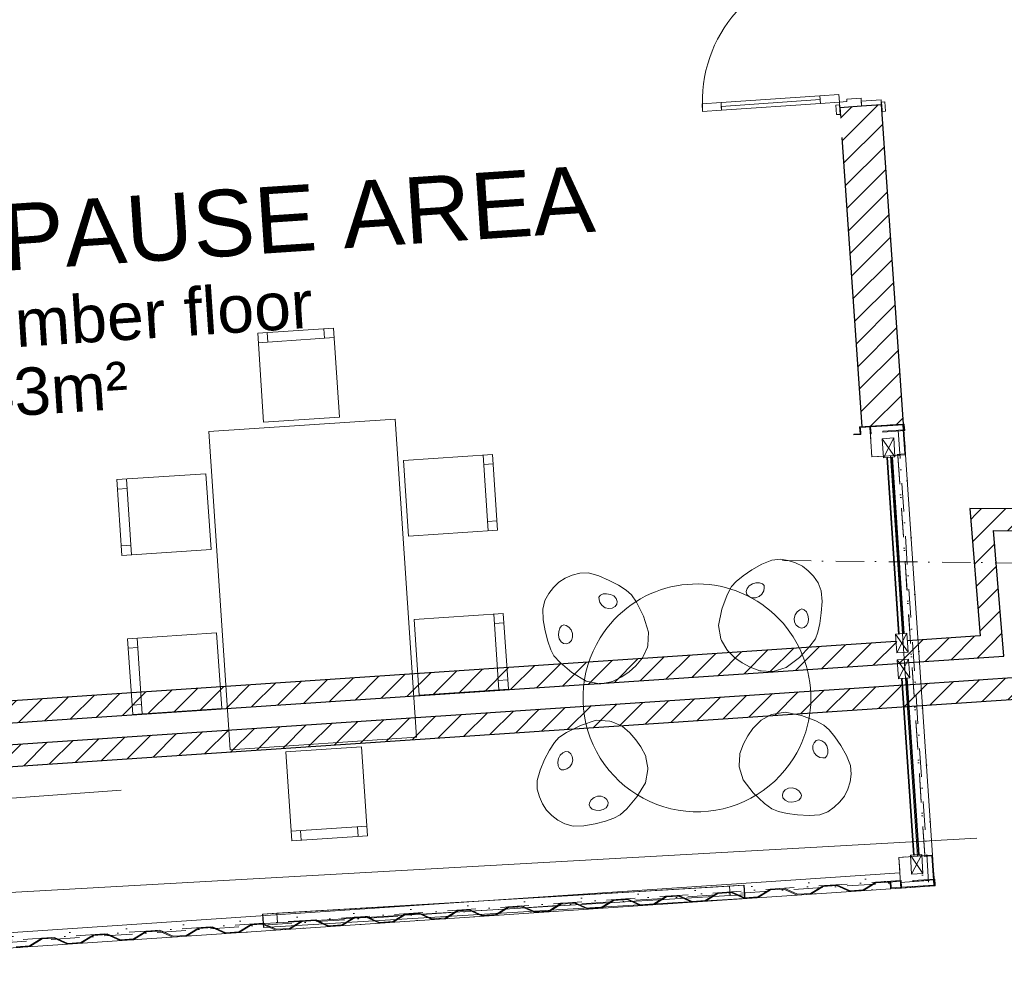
# Model space of a CAD drawing. Header units: millimetres. Extents: x -115474967 to 444143, y -74377 to 241828222.
# Tile 116 of 256: x -52478 to -47292, y 105246 to 110206. Entities that reach past the tile are written whole.
import ezdxf

# ---------------------------------------------------------------- set-up
doc = ezdxf.new("R2010")
doc.units = ezdxf.units.MM
doc.header["$MEASUREMENT"] = 0
for name, pattern in [('Dashed Small', [140, 70, -70]), ('Dot & Dashed', [280, 150, -60, 0, -70]), ('Dotted', [300, 0, -300])]:
    doc.linetypes.add(name, pattern=pattern)
for name, color, linetype, lineweight in [('0_Pen_No__10', 9, 'Continuous', 20), ('0_Pen_No__19', 9, 'Continuous', 20), ('0_Pen_No__3', 7, 'Continuous', 15), ('0_Pen_No__5', 7, 'Continuous', 5), ('A_WALL LOAD_Pen_No__1', 7, 'Continuous', 30), ('A_WALL LOAD_Pen_No__3', 7, 'Continuous', 15), ('A_WALL LOAD_Pen_No__6', 7, 'Continuous', 5), ('B_FURN LOOSE_Pen_No__4', 7, 'Continuous', 5), ('BUILDING_Pen_No__2', 7, 'Continuous', 20), ('C-GRID _Pen_No__5', 7, 'Continuous', 5), ('C_TEXT GA_Pen_No__6', 7, 'Continuous', 5)]:
    doc.layers.add(name, color=color, linetype=linetype, lineweight=lineweight)
doc.layers.add('A_WALL LOAD_Pen_No__7', color=7, linetype='Continuous', lineweight=5, true_color=0x3f3f3f)
doc.layers.add('ROAD_Pen_No__7', color=7, linetype='Continuous', lineweight=5, true_color=0x3f3f3f)
doc.layers.add('B_FURN LOOSE', color=7, linetype='Continuous')
doc.styles.add('GENERATED_STYLE_2', font='arial.ttf')
pattern_1 = [(45, (2e-12, 39217.5), (-63.63961, 63.63961), [])]

# ---------------------------------------------------------------- blocks, each defined once
blk = doc.blocks.new('CONTAINER DOOR[12]', base_point=(-47770.3, 66587.8))
at = {"layer": '0_Pen_No__3', "color": 7, "linetype": 'Continuous', "lineweight": 15}
for p, q in [((-47832.9, 67517.7), (-47828.9, 67517.9)), ((-47770.3, 66587.8), (-47832.9, 67517.7)), ((-47828.9, 67517.9), (-47828.7, 67518)), ((-47828.9, 67517.9), (-47828.9, 67517.9)), ((-47766.3, 66588), (-47828.9, 67517.9)), ((-47828.7, 67518), (-47828.5, 67518)), ((-47828.5, 67518), (-47828.1, 67518)), ((-47828.1, 67518), (-47827.6, 67518)), ((-47827.6, 67518), (-47827, 67518.1)), ((-47827, 67518.1), (-47826.7, 67518.1)), ((-47826.7, 67518.1), (-47805.1, 67519.5)), ((-47744.4, 66589.5), (-47806.9, 67519.4)), ((-47805.1, 67519.5), (-47804.8, 67519.6)), ((-47804.8, 67519.6), (-47804.2, 67519.6)), ((-47804.2, 67519.6), (-47803.8, 67519.6)), ((-47803.8, 67519.6), (-47803.4, 67519.7)), ((-47803.4, 67519.7), (-47803.1, 67519.7)), ((-47803.1, 67519.7), (-47803, 67519.7)), ((-47803, 67519.7), (-47802.9, 67519.7)), ((-47740.4, 66589.8), (-47802.9, 67519.7)), ((-47770.3, 66587.8), (-47766.3, 66588)), ((-47766.3, 66588), (-47766.2, 66588.1)), ((-47766.3, 66588), (-47766.3, 66588)), ((-47766.2, 66588.1), (-47765.9, 66588.1)), ((-47765.9, 66588.1), (-47765.5, 66588.1)), ((-47765.5, 66588.1), (-47765.1, 66588.1)), ((-47765.1, 66588.1), (-47764.5, 66588.2)), ((-47764.5, 66588.2), (-47764.2, 66588.2)), ((-47764.2, 66588.2), (-47742.6, 66589.6)), ((-47742.6, 66589.6), (-47742.2, 66589.7)), ((-47742.2, 66589.7), (-47741.7, 66589.7)), ((-47741.7, 66589.7), (-47741.2, 66589.7)), ((-47741.2, 66589.7), (-47740.8, 66589.8)), ((-47740.8, 66589.8), (-47740.6, 66589.8)), ((-47740.6, 66589.8), (-47740.4, 66589.8)), ((-47740.4, 66589.8), (-47740.4, 66589.8))]:
    blk.add_line(p, q, dxfattribs=at)
blk = doc.blocks.new('CONTAINER DOOR[13]', base_point=(-47848.7, 67752.1))
at = {"layer": '0_Pen_No__3', "color": 7, "linetype": 'Continuous', "lineweight": 15}
for p, q in [((-47911.2, 68682), (-47907.2, 68682.3)), ((-47848.7, 67752.1), (-47911.2, 68682)), ((-47907.2, 68682.3), (-47907.2, 68682.3)), ((-47907.2, 68682.3), (-47907, 68682.3)), ((-47844.7, 67752.4), (-47907.2, 68682.3)), ((-47907, 68682.3), (-47906.8, 68682.3)), ((-47906.8, 68682.3), (-47906.4, 68682.4)), ((-47906.4, 68682.4), (-47905.9, 68682.4)), ((-47905.9, 68682.4), (-47905.4, 68682.4)), ((-47905.4, 68682.4), (-47905.1, 68682.5)), ((-47905.1, 68682.5), (-47883.4, 68683.9)), ((-47822.7, 67753.9), (-47885.3, 68683.8)), ((-47883.4, 68683.9), (-47883.1, 68683.9)), ((-47883.1, 68683.9), (-47882.6, 68684)), ((-47882.6, 68684), (-47882.1, 68684)), ((-47882.1, 68684), (-47881.7, 68684)), ((-47881.7, 68684), (-47881.4, 68684)), ((-47881.4, 68684), (-47881.3, 68684.1)), ((-47881.3, 68684.1), (-47881.3, 68684.1)), ((-47818.7, 67754.2), (-47881.3, 68684.1)), ((-47848.7, 67752.1), (-47844.7, 67752.4)), ((-47844.7, 67752.4), (-47844.6, 67752.4)), ((-47844.6, 67752.4), (-47844.5, 67752.4)), ((-47844.5, 67752.4), (-47844.2, 67752.4)), ((-47844.2, 67752.4), (-47843.8, 67752.5)), ((-47843.8, 67752.5), (-47843.4, 67752.5)), ((-47843.4, 67752.5), (-47842.8, 67752.5)), ((-47842.8, 67752.5), (-47842.5, 67752.6)), ((-47842.5, 67752.6), (-47820.9, 67754)), ((-47820.9, 67754), (-47820.6, 67754)), ((-47820.6, 67754), (-47820, 67754.1)), ((-47820, 67754.1), (-47819.5, 67754.1)), ((-47819.5, 67754.1), (-47819.2, 67754.1)), ((-47819.2, 67754.1), (-47818.9, 67754.1)), ((-47818.9, 67754.1), (-47818.7, 67754.2)), ((-47818.7, 67754.2), (-47818.7, 67754.2))]:
    blk.add_line(p, q, dxfattribs=at)
blk = doc.blocks.new('Designer Chair 11 24[31]', base_point=(-48892.7, 67737.7))
at = {"layer": 'B_FURN LOOSE_Pen_No__4', "color": 7, "linetype": 'Continuous', "lineweight": 5}
for p, q in [((-48621.1, 68090), (-48568.9, 68120)), ((-48568.9, 68120), (-48516.9, 68141.1)), ((-48516.9, 68141.1), (-48471.1, 68145.7)), ((-48471.1, 68145.7), (-48429.9, 68139.1)), ((-48429.9, 68139.1), (-48391.4, 68126.9)), ((-48391.4, 68126.9), (-48355.3, 68110.3)), ((-48324.4, 68085.3), (-48355.3, 68110.3)), ((-48704.1, 68028.7), (-48667.2, 68058.9)), ((-48667.2, 68058.9), (-48621.1, 68090)), ((-48296.4, 68056.2), (-48324.4, 68085.3)), ((-48272.2, 68022.2), (-48296.4, 68056.2)), ((-48750.7, 67959.3), (-48728.8, 68001.7)), ((-48728.8, 68001.7), (-48704.1, 68028.7)), ((-48635.1, 68005.8), (-48646.5, 67991.3)), ((-48618.8, 68016), (-48635.1, 68005.8)), ((-48599.6, 68021.5), (-48618.8, 68016)), ((-48580.7, 68022.6), (-48599.6, 68021.5)), ((-48566.2, 68017.2), (-48580.7, 68022.6)), ((-48556.9, 68007.6), (-48566.2, 68017.2)), ((-48558.9, 67979.2), (-48556.1, 67995.6)), ((-48556.1, 67995.6), (-48556.9, 68007.6)), ((-48256, 67979.2), (-48272.2, 68022.2)), ((-48779.3, 67882.6), (-48750.7, 67959.3)), ((-48646.5, 67991.3), (-48650.6, 67975.5)), ((-48650.6, 67975.5), (-48647, 67960.6)), ((-48647, 67960.6), (-48636, 67949.6)), ((-48636, 67949.6), (-48620.8, 67943)), ((-48620.8, 67943), (-48601.9, 67942.8)), ((-48601.9, 67942.8), (-48583.6, 67949.7)), ((-48583.6, 67949.7), (-48568.5, 67962.6)), ((-48568.5, 67962.6), (-48558.9, 67979.2)), ((-48251.8, 67923.1), (-48256, 67979.2)), ((-48255.6, 67863.1), (-48251.8, 67923.1)), ((-48796.6, 67796.6), (-48779.3, 67882.6)), ((-48398, 67834.5), (-48393.1, 67853.7)), ((-48393.1, 67853.7), (-48382.5, 67869.7)), ((-48382.5, 67869.7), (-48369, 67879.4)), ((-48369, 67879.4), (-48358, 67884)), ((-48358, 67884), (-48345.2, 67879.9)), ((-48345.2, 67879.9), (-48333.9, 67869.4)), ((-48333.9, 67869.4), (-48326.6, 67852)), ((-48326.6, 67852), (-48322.9, 67832.3)), ((-48263.1, 67808), (-48255.6, 67863.1)), ((-48784.7, 67726), (-48796.6, 67796.6)), ((-48396, 67815), (-48398, 67834.5)), ((-48387.4, 67798.2), (-48396, 67815)), ((-48374.8, 67787.4), (-48387.4, 67798.2)), ((-48360.1, 67782.5), (-48374.8, 67787.4)), ((-48345.1, 67785.9), (-48360.1, 67782.5)), ((-48332.8, 67796.5), (-48345.1, 67785.9)), ((-48324.9, 67813.2), (-48332.8, 67796.5)), ((-48322.9, 67832.3), (-48324.9, 67813.2)), ((-48273.7, 67761.5), (-48263.1, 67808)), ((-48287, 67727.4), (-48273.7, 67761.5)), ((-48781.8, 67718.5), (-48784.7, 67726)), ((-48754, 67670.9), (-48781.8, 67718.5)), ((-48371.3, 67629.3), (-48315.3, 67689)), ((-48315.3, 67689), (-48287, 67727.4)), ((-48750.2, 67665.1), (-48754, 67670.9)), ((-48710.2, 67627.4), (-48750.2, 67665.1)), ((-48440.7, 67575.6), (-48371.3, 67629.3)), ((-48671.8, 67600.5), (-48710.2, 67627.4)), ((-48671.8, 67600.5), (-48630.7, 67578)), ((-48630.7, 67578), (-48579.2, 67558.9)), ((-48579.2, 67558.9), (-48572.2, 67558.1)), ((-48572.2, 67558.1), (-48517.2, 67554.2)), ((-48517.2, 67554.2), (-48509.3, 67555)), ((-48509.3, 67555), (-48440.7, 67575.6))]:
    blk.add_line(p, q, dxfattribs=at)
blk = doc.blocks.new('Designer Chair 11 24[32]', base_point=(-48505.5, 67436.2))
at = {"layer": 'B_FURN LOOSE_Pen_No__4', "color": 7, "linetype": 'Continuous', "lineweight": 5}
for p, q in [((-48572.3, 67297.5), (-48524.7, 67325.4)), ((-48524.7, 67325.4), (-48517.2, 67328.2)), ((-48517.2, 67328.2), (-48446.6, 67340.1)), ((-48446.6, 67340.1), (-48360.6, 67322.8)), ((-48360.6, 67322.8), (-48284, 67294.2)), ((-48615.9, 67253.7), (-48578.2, 67293.7)), ((-48578.2, 67293.7), (-48572.3, 67297.5)), ((-48284, 67294.2), (-48241.5, 67272.3)), ((-48241.5, 67272.3), (-48214.5, 67247.6)), ((-48642.7, 67215.3), (-48665.2, 67174.2)), ((-48642.7, 67215.3), (-48615.9, 67253.7)), ((-48214.5, 67247.6), (-48184.4, 67210.7)), ((-48665.2, 67174.2), (-48684.3, 67122.7)), ((-48300.2, 67164.3), (-48300.4, 67145.4)), ((-48293.6, 67179.6), (-48300.2, 67164.3)), ((-48282.6, 67190.5), (-48293.6, 67179.6)), ((-48267.7, 67194.1), (-48282.6, 67190.5)), ((-48251.9, 67190), (-48267.7, 67194.1)), ((-48237.4, 67178.6), (-48251.9, 67190)), ((-48227.2, 67162.3), (-48237.4, 67178.6)), ((-48184.4, 67210.7), (-48153.2, 67164.6)), ((-48153.2, 67164.6), (-48123.2, 67112.5)), ((-48685.1, 67115.7), (-48689, 67060.7)), ((-48684.3, 67122.7), (-48685.1, 67115.7)), ((-48300.4, 67145.4), (-48293.5, 67127.1)), ((-48293.5, 67127.1), (-48280.6, 67112.1)), ((-48280.6, 67112.1), (-48264, 67102.4)), ((-48221.7, 67143.1), (-48227.2, 67162.3)), ((-48226.1, 67109.8), (-48220.6, 67124.3)), ((-48220.6, 67124.3), (-48221.7, 67143.1)), ((-48123.2, 67112.5), (-48102.1, 67060.4)), ((-48689, 67060.7), (-48688.2, 67052.8)), ((-48264, 67102.4), (-48247.6, 67099.6)), ((-48247.6, 67099.6), (-48235.7, 67100.4)), ((-48235.7, 67100.4), (-48226.1, 67109.8)), ((-48102.1, 67060.4), (-48097.6, 67014.7)), ((-48688.2, 67052.8), (-48667.6, 66984.2)), ((-48097.6, 67014.7), (-48104.1, 66973.4)), ((-48667.6, 66984.2), (-48613.9, 66914.8)), ((-48104.1, 66973.4), (-48116.3, 66935)), ((-48613.9, 66914.8), (-48554.2, 66858.8)), ((-48460.7, 66903.6), (-48455.8, 66918.3)), ((-48457.3, 66888.7), (-48460.7, 66903.6)), ((-48455.8, 66918.3), (-48445, 66931)), ((-48445, 66931), (-48428.2, 66939.5)), ((-48428.2, 66939.5), (-48408.8, 66941.5)), ((-48408.8, 66941.5), (-48389.6, 66936.6)), ((-48389.6, 66936.6), (-48373.5, 66926)), ((-48373.5, 66926), (-48363.8, 66912.5)), ((-48363.8, 66912.5), (-48359.2, 66901.5)), ((-48116.3, 66935), (-48132.9, 66898.8)), ((-48554.2, 66858.8), (-48515.8, 66830.5)), ((-48446.7, 66876.3), (-48457.3, 66888.7)), ((-48430, 66868.4), (-48446.7, 66876.3)), ((-48410.9, 66866.4), (-48430, 66868.4)), ((-48391.2, 66870.1), (-48410.9, 66866.4)), ((-48373.8, 66877.4), (-48391.2, 66870.1)), ((-48363.3, 66888.7), (-48373.8, 66877.4)), ((-48359.2, 66901.5), (-48363.3, 66888.7)), ((-48187, 66839.9), (-48157.9, 66867.9)), ((-48157.9, 66867.9), (-48132.9, 66898.8)), ((-48515.8, 66830.5), (-48481.7, 66817.3)), ((-48481.7, 66817.3), (-48435.2, 66806.6)), ((-48435.2, 66806.6), (-48380.1, 66799.1)), ((-48320.1, 66795.4), (-48264.1, 66799.5)), ((-48264.1, 66799.5), (-48221, 66815.8)), ((-48221, 66815.8), (-48187, 66839.9)), ((-48380.1, 66799.1), (-48320.1, 66795.4))]:
    blk.add_line(p, q, dxfattribs=at)
blk = doc.blocks.new('Designer Chair 11 24[33]', base_point=(-49393.2, 67399.7))
at = {"layer": 'B_FURN LOOSE_Pen_No__4', "color": 7, "linetype": 'Continuous', "lineweight": 5}
for p, q in [((-49524.6, 67270.9), (-49597.6, 67233.9)), ((-49441.1, 67297.7), (-49524.6, 67270.9)), ((-49369.5, 67293.7), (-49441.1, 67297.7)), ((-49361.8, 67291.7), (-49369.5, 67293.7)), ((-49311.4, 67269.4), (-49361.8, 67291.7)), ((-49305.2, 67266.2), (-49311.4, 67269.4)), ((-49597.6, 67233.9), (-49637.3, 67207.4)), ((-49263.2, 67230.7), (-49305.2, 67266.2)), ((-49232.3, 67195.5), (-49263.2, 67230.7)), ((-49661.4, 67179.9), (-49687.2, 67139.8)), ((-49637.3, 67207.4), (-49661.4, 67179.9)), ((-49232.3, 67195.5), (-49205.3, 67157.2)), ((-49687.2, 67139.8), (-49713.1, 67090.6)), ((-49639.3, 67096.5), (-49630.9, 67113.8)), ((-49630.9, 67113.8), (-49617.8, 67126.8)), ((-49617.8, 67126.8), (-49602.6, 67132.6)), ((-49602.6, 67132.6), (-49587.4, 67130.8)), ((-49587.4, 67130.8), (-49575.2, 67121.1)), ((-49575.2, 67121.1), (-49567, 67106.6)), ((-49205.3, 67157.2), (-49180.6, 67108.1)), ((-49713.1, 67090.6), (-49737.1, 67035.4)), ((-49642.6, 67076.8), (-49639.3, 67096.5)), ((-49641.6, 67058), (-49642.6, 67076.8)), ((-49569.4, 67068.9), (-49580.6, 67052.6)), ((-49564.7, 67087.9), (-49569.4, 67068.9)), ((-49567, 67106.6), (-49564.7, 67087.9)), ((-49180.6, 67108.1), (-49179, 67101.3)), ((-49179, 67101.3), (-49169.1, 67047.1)), ((-49737.1, 67035.4), (-49752.2, 66981.3)), ((-49634.6, 67044.2), (-49641.6, 67058)), ((-49624, 67036), (-49634.6, 67044.2)), ((-49612, 67036.5), (-49624, 67036)), ((-49596, 67041.1), (-49612, 67036.5)), ((-49580.6, 67052.6), (-49596, 67041.1)), ((-49168.9, 67039.1), (-49181.8, 66968.6)), ((-49169.1, 67047.1), (-49168.9, 67039.1)), ((-49752.2, 66981.3), (-49751.7, 66935.3)), ((-49181.8, 66968.6), (-49227.4, 66893.7)), ((-49751.7, 66935.3), (-49740.5, 66895.1)), ((-49740.5, 66895.1), (-49724.1, 66858.2)), ((-49724.1, 66858.2), (-49703.6, 66824.2)), ((-49475.7, 66863.5), (-49479.1, 66852)), ((-49479.1, 66852), (-49473.5, 66839.8)), ((-49467.5, 66878), (-49475.7, 66863.5)), ((-49452.8, 66890.4), (-49467.5, 66878)), ((-49434.2, 66897.3), (-49452.8, 66890.4)), ((-49414.7, 66897.5), (-49434.2, 66897.3)), ((-49397, 66890.9), (-49414.7, 66897.5)), ((-49384.9, 66879.6), (-49397, 66890.9)), ((-49378.3, 66865.4), (-49384.9, 66879.6)), ((-49380.1, 66850.2), (-49378.3, 66865.4)), ((-49227.4, 66893.7), (-49280.4, 66831.4)), ((-49675.3, 66796.3), (-49703.6, 66824.2)), ((-49473.5, 66839.8), (-49461.8, 66829.7)), ((-49461.8, 66829.7), (-49443.7, 66824.4)), ((-49443.7, 66824.4), (-49423.8, 66823)), ((-49423.8, 66823), (-49405, 66827.1)), ((-49405, 66827.1), (-49389.3, 66836.8)), ((-49389.3, 66836.8), (-49380.1, 66850.2)), ((-49280.4, 66831.4), (-49315.5, 66799)), ((-49643.3, 66771.7), (-49675.3, 66796.3)), ((-49606.8, 66751.5), (-49643.3, 66771.7)), ((-49562.2, 66740.1), (-49606.8, 66751.5)), ((-49446.8, 66752.6), (-49506.1, 66742.2)), ((-49392.9, 66766.2), (-49446.8, 66752.6)), ((-49347.9, 66782), (-49392.9, 66766.2)), ((-49315.5, 66799), (-49347.9, 66782)), ((-49506.1, 66742.2), (-49562.2, 66740.1))]:
    blk.add_line(p, q, dxfattribs=at)
blk = doc.blocks.new('Designer Chair 11 24[34]', base_point=(-49063.3, 67714.7))
at = {"layer": 'B_FURN LOOSE_Pen_No__4', "color": 7, "linetype": 'Continuous', "lineweight": 5}
for p, q in [((-49604.8, 68045.6), (-49638.8, 68025.1)), ((-49567.9, 68062), (-49604.8, 68045.6)), ((-49527.7, 68073.1), (-49567.9, 68062)), ((-49481.7, 68073.7), (-49527.7, 68073.1)), ((-49427.6, 68058.6), (-49481.7, 68073.7)), ((-49372.5, 68034.6), (-49427.6, 68058.6)), ((-49691.3, 67964.8), (-49666.7, 67996.8)), ((-49666.7, 67996.8), (-49638.8, 68025.1)), ((-49323.2, 68008.7), (-49372.5, 68034.6)), ((-49283.1, 67982.9), (-49323.2, 68008.7)), ((-49711.6, 67928.2), (-49691.3, 67964.8)), ((-49427.1, 67945.5), (-49418.8, 67956)), ((-49426.5, 67933.5), (-49427.1, 67945.5)), ((-49418.8, 67956), (-49405, 67963.1)), ((-49405, 67963.1), (-49386.2, 67964)), ((-49386.2, 67964), (-49366.5, 67960.8)), ((-49366.5, 67960.8), (-49349.2, 67952.4)), ((-49349.2, 67952.4), (-49336.2, 67939.3)), ((-49255.6, 67958.8), (-49283.1, 67982.9)), ((-49229.1, 67919.1), (-49255.6, 67958.8)), ((-49722.9, 67883.7), (-49711.6, 67928.2)), ((-49421.9, 67917.5), (-49426.5, 67933.5)), ((-49410.5, 67902), (-49421.9, 67917.5)), ((-49394.1, 67890.9), (-49410.5, 67902)), ((-49375.1, 67886.2), (-49394.1, 67890.9)), ((-49342, 67896.7), (-49356.4, 67888.5)), ((-49332.3, 67908.9), (-49342, 67896.7)), ((-49336.2, 67939.3), (-49330.4, 67924)), ((-49330.4, 67924), (-49332.3, 67908.9)), ((-49192.1, 67846.1), (-49229.1, 67919.1)), ((-49720.8, 67827.6), (-49722.9, 67883.7)), ((-49356.4, 67888.5), (-49375.1, 67886.2)), ((-49165.3, 67762.6), (-49192.1, 67846.1)), ((-49710.4, 67768.3), (-49720.8, 67827.6)), ((-49623.2, 67795), (-49633.3, 67783.3)), ((-49611, 67800.5), (-49623.2, 67795)), ((-49599.5, 67797.2), (-49611, 67800.5)), ((-49585, 67789), (-49599.5, 67797.2)), ((-49572.7, 67774.2), (-49585, 67789)), ((-49696.8, 67714.4), (-49710.4, 67768.3)), ((-49638.6, 67765.2), (-49640, 67745.2)), ((-49640, 67745.2), (-49636, 67726.5)), ((-49633.3, 67783.3), (-49638.6, 67765.2)), ((-49565.7, 67755.7), (-49572.7, 67774.2)), ((-49572.1, 67718.5), (-49565.5, 67736.1)), ((-49565.5, 67736.1), (-49565.7, 67755.7)), ((-49169.3, 67691), (-49165.3, 67762.6)), ((-49681, 67669.4), (-49696.8, 67714.4)), ((-49636, 67726.5), (-49626.3, 67710.8)), ((-49626.3, 67710.8), (-49612.8, 67701.5)), ((-49612.8, 67701.5), (-49597.6, 67699.8)), ((-49597.6, 67699.8), (-49583.5, 67706.4)), ((-49583.5, 67706.4), (-49572.1, 67718.5)), ((-49193.7, 67632.9), (-49171.3, 67683.3)), ((-49171.3, 67683.3), (-49169.3, 67691)), ((-49664.1, 67637), (-49681, 67669.4)), ((-49631.6, 67601.9), (-49664.1, 67637)), ((-49196.8, 67626.6), (-49193.7, 67632.9)), ((-49569.4, 67548.9), (-49631.6, 67601.9)), ((-49267.5, 67553.8), (-49232.3, 67584.7)), ((-49232.3, 67584.7), (-49196.8, 67626.6)), ((-49494.4, 67503.3), (-49569.4, 67548.9)), ((-49305.8, 67526.8), (-49354.9, 67502.1)), ((-49267.5, 67553.8), (-49305.8, 67526.8)), ((-49423.9, 67490.4), (-49494.4, 67503.3)), ((-49416, 67490.5), (-49423.9, 67490.4)), ((-49361.7, 67500.5), (-49416, 67490.5)), ((-49354.9, 67502.1), (-49361.7, 67500.5))]:
    blk.add_line(p, q, dxfattribs=at)
blk = doc.blocks.new('Round Table 01 24[35]', base_point=(-48910.7, 67415.9))
at = {"layer": 'B_FURN LOOSE_Pen_No__4', "color": 7, "linetype": 'Continuous', "lineweight": 5, "flags": 128}
blk.add_lwpolyline([(-48400.9, 67099.4, -1), (-49420.4, 67732.3, -1)], format="xyb", close=True, dxfattribs=at)
blk = doc.blocks.new('Dining Table Rectangle 24[43]', base_point=(-50935, 68013.1))
at = {"layer": 'B_FURN LOOSE_Pen_No__4', "color": 7, "linetype": 'Continuous', "lineweight": 5}
for p, q in [((-50871.8, 69310.2), (-50875.2, 69360.1)), ((-51221, 69286.7), (-50821.9, 69313.5)), ((-51171.1, 69290.1), (-51174.5, 69339.9)), ((-50037, 68694.8), (-50010.2, 68295.7)), ((-50033.7, 68644.9), (-49983.8, 68648.3)), ((-51916.1, 68568.5), (-51889.2, 68169.4)), ((-51912.7, 68518.7), (-51962.6, 68515.3)), ((-50013.6, 68345.6), (-49963.7, 68349)), ((-51892.6, 68219.3), (-51942.5, 68216)), ((-49980.7, 67856.8), (-49953.9, 67457.7)), ((-49977.4, 67806.9), (-49927.5, 67810.3)), ((-51859.7, 67730.6), (-51832.9, 67331.5)), ((-51856.4, 67680.7), (-51906.3, 67677.3)), ((-49957.2, 67507.6), (-49907.4, 67511)), ((-51836.3, 67381.3), (-51886.2, 67378)), ((-50648.9, 66739.6), (-51048, 66712.8)), ((-50998.1, 66716.1), (-50994.8, 66666.2)), ((-50698.8, 66736.2), (-50695.5, 66686.3))]:
    blk.add_line(p, q, dxfattribs=at)
at = {"layer": 'B_FURN LOOSE_Pen_No__4', "color": 7, "linetype": 'Continuous', "lineweight": 5, "flags": 128}
for points in [[(-51192.9, 68867.6), (-50793.8, 68894.5), (-50825.3, 69363.4), (-51224.4, 69336.6)], [(-51481.8, 68818.2), (-51369.2, 67142.2), (-50388.1, 67208.1), (-50500.8, 68884.1)], [(-50456.1, 68666.7), (-50429.3, 68267.6), (-49960.3, 68299.1), (-49987.1, 68698.2)], [(-51497, 68596.7), (-51470.2, 68197.6), (-51939.1, 68166.1), (-51965.9, 68565.2)], [(-50399.8, 67828.7), (-50373, 67429.6), (-49904, 67461.1), (-49930.8, 67860.2)], [(-51440.7, 67758.7), (-51413.9, 67359.6), (-51882.8, 67328.1), (-51909.6, 67727.2)], [(-50677.1, 67158.6), (-51076.2, 67131.8), (-51044.7, 66662.9), (-50645.6, 66689.7)]]:
    blk.add_lwpolyline(points, close=True, dxfattribs=at)

msp = doc.modelspace()

# ---------------------------------------------------------------- hatches: boundary and pattern name
at = {"layer": 'A_WALL LOAD_Pen_No__7', "linetype": 'Continuous', "lineweight": 5, "true_color": 0x3f3f3f}
h = msp.add_hatch(dxfattribs=at)
h.set_pattern_fill('HATCH__BRICK', color=250, style=0, pattern_type=2)
h.set_pattern_definition(pattern_1)
h.paths.add_polyline_path([(-47938.88958, 109758.92395), (-48158.36644, 109743.76143), (-48042.11637, 108061.04599), (-47822.63951, 108076.20851)])
h = msp.add_hatch(dxfattribs=at)
h.set_pattern_fill('HATCH__BRICK', color=250, style=0, pattern_type=2)
h.set_pattern_definition(pattern_1)
h.paths.add_polyline_path([(-47822.63949, 108076.2085), (-48000.21594, 108063.94067), (-47822.61725, 108075.88662)])
h = msp.add_hatch(dxfattribs=at)
h.set_pattern_fill('HATCH__BRICK', color=250, style=0, pattern_type=2)
h.set_pattern_definition(pattern_1)
h.paths.add_polyline_path([(-47822.63949, 108076.2085), (-48000.21594, 108063.94067), (-47822.61725, 108075.88662)])
h = msp.add_hatch(dxfattribs=at)
h.set_pattern_fill('HATCH__BRICK', color=250, style=0, pattern_type=2)
h.set_pattern_definition(pattern_1)
h.paths.add_polyline_path([(-47294.80129, 106852.448), (-47347.89749, 107514.55063), (-47472.55671, 107630.39612), (-47418.74699, 106959.39599)])
h = msp.add_hatch(dxfattribs=at)
h.set_pattern_fill('HATCH__BRICK', color=250, style=0, pattern_type=2)
h.set_pattern_definition(pattern_1)
h.paths.add_polyline_path([(-47347.89749, 107514.55063), (-46430.6844, 107508.34907), (-46429.90687, 107623.34644), (-47472.55671, 107630.39612)])
h = msp.add_hatch(dxfattribs=at)
h.set_pattern_fill('HATCH__BRICK', color=250, style=0, pattern_type=2)
h.set_pattern_definition(pattern_1)
h.paths.add_polyline_path([(-47794.63747, 106818.93542), (-47294.80129, 106852.448), (-47418.74699, 106959.39599), (-47802.33062, 106933.67781)])
h = msp.add_hatch(dxfattribs=at)
h.set_pattern_fill('HATCH__BRICK', color=250, style=0, pattern_type=2)
h.set_pattern_definition(pattern_1)
h.paths.add_polyline_path([(-57998.21842, 106134.8146), (-47854.55384, 106814.9182), (-47862.24699, 106929.66059), (-58005.91157, 106249.55699)])
h = msp.add_hatch(dxfattribs=at)
h.set_pattern_fill('HATCH__BRICK', color=250, style=0, pattern_type=2)
h.set_pattern_definition(pattern_1)
h.paths.add_polyline_path([(-47862.24699, 106929.66059), (-47854.55384, 106814.9182), (-47794.66673, 106818.93346), (-47798.34574, 106873.80537), (-47858.21046, 106869.77864)])
h = msp.add_hatch(dxfattribs=at)
h.set_pattern_fill('HATCH__BRICK', color=250, style=0, pattern_type=2)
h.set_pattern_definition(pattern_1)
h.paths.add_polyline_path([(-47802.33062, 106933.67781), (-47862.21773, 106929.66255), (-47855.79443, 106833.85981), (-47795.9297, 106837.88653), (-47794.6549, 106818.93425), (-47794.63748, 106818.93542)])
msp.add_hatch(color=250, dxfattribs=at).paths.add_polyline_path([(-47794.63747, 106818.93542), (-47794.6549, 106818.93426), (-47789.21849, 106738.11199)])
h = msp.add_hatch(dxfattribs=at)
h.set_pattern_fill('HATCH__BRICK', color=250, style=0, pattern_type=2)
h.set_pattern_definition(pattern_1)
h.paths.add_polyline_path([(-47779.25118, 106589.45065), (-47046.90989, 106638.55203), (-47170.85559, 106745.50002), (-47786.94433, 106704.19303)])
h = msp.add_hatch(dxfattribs=at)
h.set_pattern_fill('HATCH__BRICK', color=250, style=0, pattern_type=2)
h.set_pattern_definition(pattern_1)
h.paths.add_polyline_path([(-57982.83213, 105905.32982), (-47839.16754, 106585.43343), (-47846.86069, 106700.17581), (-57990.52527, 106020.07221)])
h = msp.add_hatch(dxfattribs=at)
h.set_pattern_fill('HATCH__BRICK', color=250, style=0, pattern_type=2)
h.set_pattern_definition(pattern_1)
h.paths.add_polyline_path([(-47839.16754, 106585.43343), (-47779.28044, 106589.44869), (-47786.97358, 106704.19107), (-47846.86069, 106700.17581)])
h = msp.add_hatch(dxfattribs=at)
h.set_pattern_fill('HATCH__BRICK', color=250, style=0, pattern_type=2)
h.set_pattern_definition(pattern_1)
h.paths.add_polyline_path([(-47839.13828, 106585.43539), (-47779.25118, 106589.45065), (-47786.94433, 106704.19303), (-47846.83143, 106700.17778)])

# ---------------------------------------------------------------- linework, layer by layer
at = {"layer": '0_Pen_No__10', "color": 9, "linetype": 'Dot & Dashed', "lineweight": 20}
for p, q in [((-47850.53625, 108043.94089), (-47690.34256, 105662.36447)), ((-47690.94375, 105671.30223), (-53705.35328, 105266.75066))]:
    msp.add_line(p, q, dxfattribs=at)
at = {"layer": '0_Pen_No__19', "color": 9, "linetype": 'Continuous', "lineweight": 20}
for p, q in [((-47874.24949, 108002.25547), (-47934.11422, 107998.22874)), ((-47934.11422, 107998.22874), (-47927.40301, 107898.4542)), ((-47867.53828, 107902.48092), (-47934.11422, 107998.22874)), ((-47927.40301, 107898.4542), (-47874.24949, 108002.25547)), ((-47867.53828, 107902.48092), (-47874.24949, 108002.25547)), ((-47927.40301, 107898.4542), (-47867.53828, 107902.48092)), ((-47805.05694, 106973.57991), (-47864.92167, 106969.55319)), ((-47864.92167, 106969.55319), (-47858.21046, 106869.77864)), ((-47798.34574, 106873.80537), (-47864.92167, 106969.55319)), ((-47858.21046, 106869.77864), (-47805.05694, 106973.57991)), ((-47798.34574, 106873.80537), (-47805.05694, 106973.57991)), ((-47858.21046, 106869.77864), (-47798.34574, 106873.80537)), ((-47795.9297, 106837.88653), (-47855.79443, 106833.85981)), ((-47849.08322, 106734.08526), (-47795.9297, 106837.88653)), ((-47789.21849, 106738.11199), (-47795.9297, 106837.88653)), ((-47855.79443, 106833.85981), (-47849.08322, 106734.08526)), ((-47789.21849, 106738.11199), (-47855.79443, 106833.85981)), ((-47849.08322, 106734.08526), (-47789.21849, 106738.11199)), ((-47726.67004, 105808.21324), (-47786.53477, 105804.18651)), ((-47786.53477, 105804.18651), (-47779.82356, 105704.41197)), ((-47719.95884, 105708.43869), (-47786.53477, 105804.18651)), ((-47779.82356, 105704.41197), (-47726.67004, 105808.21324)), ((-47719.95884, 105708.43869), (-47726.67004, 105808.21324)), ((-47779.82356, 105704.41197), (-47719.95884, 105708.43869))]:
    msp.add_line(p, q, dxfattribs=at)
at = {"layer": '0_Pen_No__3', "color": 7, "linetype": 'Dashed Small', "lineweight": 15}
for p, q in [((-47822.61725, 108075.88662), (-48000.21594, 108063.94067)), ((-47822.61725, 108075.88662), (-48000.21594, 108063.94067)), ((-48000.21594, 108063.94067), (-47989.34379, 107902.30591)), ((-48000.21594, 108063.94067), (-47989.34379, 107902.30591)), ((-47811.7451, 107914.25186), (-47822.61725, 108075.88662)), ((-47811.7451, 107914.25186), (-47822.61725, 108075.88662)), ((-47989.34379, 107902.30591), (-47811.7451, 107914.25186)), ((-47989.34379, 107902.30591), (-47811.7451, 107914.25186)), ((-47669.87018, 105805.01799), (-47847.46887, 105793.07204)), ((-47658.99802, 105643.38323), (-47669.87018, 105805.01799)), ((-47847.46887, 105793.07204), (-47836.59671, 105631.43728)), ((-47836.59671, 105631.43728), (-47658.99802, 105643.38323))]:
    msp.add_line(p, q, dxfattribs=at)
at = {"layer": '0_Pen_No__3', "color": 7, "linetype": 'Continuous', "lineweight": 15}
for p, q in [((-48000.21594, 108063.94067), (-47994.84698, 107984.12103)), ((-47822.61727, 108075.8866), (-48000.19429, 108063.6187)), ((-48000.19429, 108063.6187), (-47989.34379, 107902.30591)), ((-47811.7451, 107914.25188), (-47822.61727, 108075.8866)), ((-47989.34379, 107902.30591), (-47811.7451, 107914.25188)), ((-47811.7451, 107914.25186), (-47891.56473, 107908.88289)), ((-47891.56473, 107908.88289), (-47811.7451, 107914.25186)), ((-47749.68981, 105799.64902), (-47891.56473, 107908.88289)), ((-47891.56473, 107908.88289), (-47749.68981, 105799.64902)), ((-47669.87018, 105805.01799), (-47811.7451, 107914.25186)), ((-47811.7451, 107914.25186), (-47669.87018, 105805.01799)), ((-47669.87018, 105805.01799), (-47847.46887, 105793.07204)), ((-47669.87018, 105805.01799), (-47749.68981, 105799.64902)), ((-47749.68981, 105799.64902), (-47669.87018, 105805.01799)), ((-47658.99802, 105643.38323), (-47669.87018, 105805.01799)), ((-47847.46887, 105793.07204), (-47836.59671, 105631.43728)), ((-47841.96568, 105711.25691), (-53578.12623, 105325.4214)), ((-47841.96568, 105711.25691), (-47836.59671, 105631.43728)), ((-47836.59671, 105631.43728), (-53572.75726, 105245.60177)), ((-47836.59671, 105631.43728), (-47658.99802, 105643.38323))]:
    msp.add_line(p, q, dxfattribs=at)
at = {"layer": '0_Pen_No__3', "color": 7, "linetype": 'Dotted', "lineweight": 15}
for p, q in [((-47822.61725, 108075.88662), (-47660.4102, 105664.37783)), ((-47722.88944, 105699.22123), (-53471.89872, 105312.52147)), ((-47690.34256, 105662.36444), (-47688.93038, 105641.36986)), ((-47690.34254, 105662.36447), (-47660.4102, 105664.37783)), ((-47688.93038, 105641.36986), (-53467.87199, 105252.65674))]:
    msp.add_line(p, q, dxfattribs=at)
at = {"layer": '0_Pen_No__3', "color": 7, "linetype": 'Continuous', "lineweight": 15}
for points in [[(-47818.34899, 108072.03275), (-47816.27735, 108041.23398), (-47932.01582, 108033.44897), (-47932.28427, 108037.43996), (-47820.53678, 108044.95651), (-47822.3488, 108071.89564), (-48049.83477, 108056.59408), (-48047.41873, 108020.67525), (-48083.33757, 108018.25921), (-48083.60602, 108022.25019), (-48051.67816, 108024.39778), (-48054.0942, 108060.31662), (-47822.61725, 108075.88662), (-47822.0718, 108075.88603), (-47821.23025, 108075.73606), (-47819.71658, 108074.90751), (-47819.0894, 108074.21432), (-47818.81087, 108073.76193), (-47818.5195, 108073.05166)], [(-47997.53146, 108024.03086), (-47993.54047, 108024.29931), (-47995.9565, 108060.21816), (-47826.3398, 108071.62721), (-47816.00454, 107917.9744), (-47855.91439, 107915.28991), (-47855.64594, 107911.29892), (-47814.7383, 107914.05052), (-47814.30529, 107914.11164), (-47813.37956, 107914.48132), (-47812.68074, 107915.06956), (-47812.28761, 107915.64139), (-47811.97481, 107916.58578), (-47811.94643, 107917.24506), (-47822.34881, 108071.89566), (-47822.49499, 108072.73058), (-47823.34701, 108074.28115), (-47824.33631, 108075.08928), (-47825.74966, 108075.58343), (-47826.60825, 108075.61821), (-47997.22274, 108064.14204), (-47998.48321, 108063.76853), (-47999.2803, 108063.12292), (-47999.83084, 108062.20075), (-48000.01461, 108060.94742), (-47997.79991, 108028.02185)], [(-47655.28432, 105647.77399), (-47657.35596, 105678.57276), (-47773.09443, 105670.78776), (-47772.82599, 105666.79678), (-47661.0785, 105674.31333), (-47659.26647, 105647.37421), (-47886.75243, 105632.07266), (-47889.16846, 105667.99149), (-47925.0873, 105665.57546), (-47924.81885, 105661.58447), (-47892.891, 105663.73206), (-47890.47496, 105627.81322), (-47658.99802, 105643.38323), (-47658.45756, 105643.45685), (-47657.64367, 105643.71818), (-47656.2546, 105644.74198), (-47655.7259, 105645.51292), (-47655.51047, 105645.99853), (-47655.31684, 105646.74142)]]:
    msp.add_lwpolyline(points, close=True, dxfattribs=at)
msp.add_lwpolyline([(-52496.34286, 105322.01442), (-52426.48773, 105326.71313), (-52361.05705, 105367.19561), (-52295.21883, 105371.62413), (-52224.95608, 105340.2689), (-52155.10096, 105344.96762), (-52089.67028, 105385.4501), (-52017.84557, 105390.28129), (-51947.5829, 105358.92606), (-51877.72769, 105363.62478), (-51812.2971, 105404.10725), (-51740.47239, 105408.93845), (-51670.20964, 105377.58321), (-51600.35452, 105382.28193), (-51534.92384, 105422.76441), (-51463.09913, 105427.5956), (-51392.83638, 105396.24037), (-51322.98125, 105400.93909), (-51257.55057, 105441.42156), (-51197.69884, 105445.44741), (-51127.43609, 105414.09218), (-51057.58097, 105418.7909), (-50992.15029, 105459.27338), (-50920.32558, 105464.10457), (-50850.06291, 105432.74933), (-50780.2077, 105437.44806), (-50714.77711, 105477.93053), (-50652.9298, 105482.09061), (-50582.66713, 105450.73537), (-50512.81192, 105455.43409), (-50447.38133, 105495.91656), (-50375.55662, 105500.74776), (-50305.29387, 105469.39253), (-50235.43874, 105474.09124), (-50170.00806, 105514.57372), (-50110.15633, 105518.59957), (-50039.89358, 105487.24434), (-49970.03846, 105491.94306), (-49904.60778, 105532.42553), (-49832.78307, 105537.25673), (-49762.52032, 105505.9015), (-49692.66519, 105510.60021), (-49627.23451, 105551.08269), (-49555.4098, 105555.91389), (-49485.14714, 105524.55865), (-49415.29193, 105529.25737), (-49349.86134, 105569.73984), (-49278.03663, 105574.57104), (-49207.77388, 105543.21581), (-49137.91875, 105547.91452), (-49072.48807, 105588.397), (-49006.64985, 105592.82552), (-48936.3871, 105561.47029), (-48866.53198, 105566.16901), (-48801.1013, 105606.65149), (-48729.27659, 105611.48268), (-48659.01392, 105580.12745), (-48589.15871, 105584.82617), (-48523.72812, 105625.30864), (-48451.90341, 105630.13984), (-48381.64066, 105598.7846), (-48311.78553, 105603.48332), (-48246.35485, 105643.9658), (-48174.53014, 105648.79699), (-48104.26739, 105617.44176), (-48034.41227, 105622.14048), (-47968.98159, 105662.62295), (-47835.2902, 105671.61553), (-47832.87416, 105635.69668), (-47663.25746, 105647.10573), (-47673.59272, 105800.75855), (-47713.50257, 105798.07406), (-47713.77102, 105802.06505), (-47672.86338, 105804.81665), (-47672.42609, 105804.81407), (-47671.45919, 105804.5717), (-47670.68788, 105804.08235), (-47670.22172, 105803.56832), (-47669.78526, 105802.67432), (-47669.66884, 105802.02479), (-47659.26647, 105647.37418), (-47659.29952, 105646.5272), (-47659.93621, 105644.8765), (-47660.80838, 105643.94317), (-47662.14281, 105643.26418), (-47662.98901, 105643.11474), (-47833.60351, 105631.63857), (-47834.90264, 105631.83992), (-47835.77901, 105632.37296), (-47836.44809, 105633.21309), (-47836.79805, 105634.43053), (-47839.01274, 105667.35609), (-47898.87747, 105663.32937), (-47967.72189, 105658.69864), (-48033.15257, 105618.21616), (-48104.99019, 105613.38409), (-48175.25294, 105644.73932), (-48245.09516, 105640.04148), (-48310.52584, 105599.559), (-48382.36346, 105594.72693), (-48452.62621, 105626.08217), (-48522.46833, 105621.38433), (-48587.89901, 105580.90185), (-48659.73672, 105576.06978), (-48729.99939, 105607.42501), (-48799.8416, 105602.72717), (-48865.27228, 105562.24469), (-48937.1099, 105557.41262), (-49007.37265, 105588.76786), (-49071.22837, 105584.47268), (-49136.65905, 105543.99021), (-49208.49668, 105539.15814), (-49278.75943, 105570.51337), (-49348.60164, 105565.81552), (-49414.03223, 105525.33305), (-49485.86994, 105520.50098), (-49556.13269, 105551.85621), (-49625.97482, 105547.15837), (-49691.4055, 105506.6759), (-49763.24312, 105501.84383), (-49833.50587, 105533.19906), (-49903.34808, 105528.50121), (-49968.77876, 105488.01874), (-50040.61638, 105483.18667), (-50110.87913, 105514.5419), (-50168.74837, 105510.6494), (-50234.17904, 105470.16693), (-50306.01667, 105465.33486), (-50376.27942, 105496.69009), (-50446.12163, 105491.99224), (-50511.55222, 105451.50977), (-50583.38993, 105446.6777), (-50653.6526, 105478.03294), (-50713.51732, 105474.00622), (-50778.948, 105433.52374), (-50850.78571, 105428.69167), (-50921.04838, 105460.0469), (-50990.89059, 105455.34906), (-51056.32127, 105414.86658), (-51128.15889, 105410.03451), (-51198.42164, 105441.38975), (-51256.29087, 105437.49725), (-51321.72155, 105397.01477), (-51393.55918, 105392.1827), (-51463.82193, 105423.53793), (-51533.66414, 105418.84009), (-51599.09482, 105378.35761), (-51670.93244, 105373.52555), (-51741.19519, 105404.88078), (-51811.03732, 105400.18294), (-51876.468, 105359.70046), (-51948.3057, 105354.86839), (-52018.56837, 105386.22362), (-52088.41058, 105381.52578), (-52153.84126, 105341.0433), (-52225.67888, 105336.21123), (-52295.94163, 105367.56647), (-52359.79736, 105363.27129), (-52425.22803, 105322.78882), (-52497.06566, 105317.95675)], dxfattribs=at)
at = {"layer": '0_Pen_No__5', "color": 7, "linetype": 'Dot & Dashed', "lineweight": 5}
for p, q in [((-47709.99844, 105802.31881), (-47851.87336, 107911.55268)), ((-47851.87336, 107911.55268), (-47709.99844, 105802.31881)), ((-47839.29589, 105671.56554), (-53601.15382, 105284.00153))]:
    msp.add_line(p, q, dxfattribs=at)
at = {"layer": 'A_WALL LOAD_Pen_No__1', "color": 7, "linetype": 'Continuous', "lineweight": 30}
for p, q in [((-48158.36643, 109743.76143), (-48043.63988, 109751.68729)), ((-48158.36643, 109743.76143), (-48043.63988, 109751.68729)), ((-48158.36643, 109743.76143), (-48043.63988, 109751.68729)), ((-48158.36643, 109743.76143), (-48155.81637, 109706.84941)), ((-48158.36643, 109743.76143), (-48155.81637, 109706.84941)), ((-48158.36643, 109743.76143), (-48155.81637, 109706.84941)), ((-48043.63988, 109751.68729), (-47938.88956, 109758.92395)), ((-48043.63988, 109751.68729), (-47938.88956, 109758.92395)), ((-48043.63988, 109751.68729), (-47938.88956, 109758.92395)), ((-47938.88956, 109758.92395), (-47936.3395, 109722.01193)), ((-47938.88956, 109758.92395), (-47936.3395, 109722.01193)), ((-47938.88956, 109758.92395), (-47936.3395, 109722.01193)), ((-47294.80129, 106852.448), (-47347.89749, 107514.55063)), ((-47347.89749, 107514.55063), (-46430.6844, 107508.34907)), ((-47794.63747, 106818.93542), (-47294.80129, 106852.448)), ((-57998.21842, 106134.8146), (-47854.55384, 106814.9182)), ((-47854.55384, 106814.9182), (-47794.66673, 106818.93346)), ((-47794.6549, 106818.93425), (-47794.63747, 106818.93542)), ((-47786.94433, 106704.19303), (-47170.85559, 106745.50002)), ((-57990.52527, 106020.07221), (-47846.86069, 106700.17581)), ((-47846.86069, 106700.17581), (-47786.97358, 106704.19107)), ((-47846.83143, 106700.17778), (-47786.94433, 106704.19303)), ((-48663.93006, 105645.94406), (-48660.93482, 105596.03386)), ((-48663.93006, 105645.94406), (-48660.93482, 105596.03386)), ((-48663.93006, 105645.94406), (-48660.93482, 105596.03386)), ((-48660.93482, 105596.03386), (-48659.73672, 105576.06978)), ((-48660.93482, 105596.03386), (-48659.73672, 105576.06978)), ((-51198.62563, 105493.83027), (-51195.63039, 105443.92007)), ((-51198.62563, 105493.83027), (-51195.63039, 105443.92007)), ((-51198.62563, 105493.83027), (-51195.63039, 105443.92007)), ((-51195.63039, 105443.92007), (-51194.43229, 105423.95598)), ((-51195.63039, 105443.92007), (-51194.43229, 105423.95598))]:
    msp.add_line(p, q, dxfattribs=at)
for points in [[(-48158.36643, 109743.76141), (-48155.03032, 109695.47141)], [(-47822.61725, 108075.88662), (-47938.88955, 109758.92392)], [(-48147.44904, 109585.73258), (-48042.09413, 108060.7241)], [(-48042.09413, 108060.7241), (-48000.19429, 108063.61874)], [(-47472.55671, 107630.39612), (-47418.74699, 106959.39599)], [(-46429.90687, 107623.34644), (-47472.55671, 107630.39612)], [(-47418.74699, 106959.39599), (-47802.37279, 106933.67498)], [(-47862.23838, 106929.66117), (-58005.91157, 106249.55699)], [(-57982.83213, 105905.32982), (-47046.90989, 106638.55203)]]:
    msp.add_lwpolyline(points, dxfattribs=at)
at = {"layer": 'A_WALL LOAD_Pen_No__3', "color": 7, "linetype": 'Continuous', "lineweight": 15}
for p, q in [((-48178.21722, 109755.42103), (-48159.2624, 109756.73052)), ((-48174.77119, 109705.53992), (-48178.21722, 109755.42103)), ((-48159.2624, 109756.73052), (-48155.81637, 109706.84941)), ((-48045.3629, 109776.62785), (-47940.61257, 109783.8645)), ((-48043.63988, 109751.68729), (-48045.3629, 109776.62785)), ((-47938.88956, 109758.92395), (-48043.63988, 109751.68729)), ((-47940.61257, 109783.8645), (-47938.88956, 109758.92395)), ((-47939.78552, 109771.89304), (-47920.8307, 109773.20253)), ((-47936.3395, 109722.01193), (-47939.78552, 109771.89304)), ((-47920.8307, 109773.20253), (-47917.38468, 109723.32142)), ((-48155.81637, 109706.84941), (-48174.77119, 109705.53992)), ((-47917.38468, 109723.32142), (-47936.3395, 109722.01193)), ((-48663.93006, 105645.94406), (-51198.62563, 105493.83027)), ((-48659.73672, 105576.06978), (-51194.43229, 105423.95598))]:
    msp.add_line(p, q, dxfattribs=at)
msp.add_arc((-48160.29621, 109771.69485), 722, 93.95198842, 183.95198842, dxfattribs=at)
at = {"layer": 'A_WALL LOAD_Pen_No__6', "color": 7, "linetype": 'Continuous', "lineweight": 5}
for p, q in [((-48163.05303, 109811.59974), (-48262.81524, 109804.70768)), ((-48262.81524, 109804.70768), (-48260.05842, 109764.8028)), ((-48160.29621, 109771.69485), (-48163.05303, 109811.59974)), ((-48783.57401, 109768.73117), (-48883.33622, 109761.83911)), ((-48883.33622, 109761.83911), (-48880.5794, 109721.93423)), ((-48780.81718, 109728.82628), (-48783.57401, 109768.73117)), ((-48782.19559, 109748.77872), (-48261.43683, 109784.75524)), ((-48260.05842, 109764.8028), (-48160.29621, 109771.69485)), ((-48120.39132, 109774.45167), (-48160.29621, 109771.69485)), ((-48160.29621, 109771.69485), (-48158.36643, 109743.76143)), ((-48158.36643, 109743.76143), (-48043.63988, 109751.68729)), ((-48046.3967, 109791.59218), (-48121.21837, 109786.42314)), ((-48121.21837, 109786.42314), (-48120.39132, 109774.45167)), ((-48043.63988, 109751.68729), (-48046.3967, 109791.59218)), ((-48880.5794, 109721.93423), (-48780.81718, 109728.82628)), ((-48738.79537, 105641.4512), (-48663.93006, 105645.94406)), ((-51123.76033, 105498.32314), (-48738.79537, 105641.4512)), ((-48735.80013, 105591.54099), (-48738.79537, 105641.4512)), ((-48660.93482, 105596.03386), (-48735.80013, 105591.54099)), ((-48735.80013, 105591.54099), (-51120.76508, 105448.41293)), ((-51198.62563, 105493.83027), (-51123.76033, 105498.32314)), ((-51123.76033, 105498.32314), (-51120.76508, 105448.41293)), ((-51120.76508, 105448.41293), (-51195.63039, 105443.92007))]:
    msp.add_line(p, q, dxfattribs=at)
for points in [[(-48782.19559, 109748.77872), (-48261.43683, 109784.75524), (-48262.81524, 109804.70768), (-48783.57401, 109768.73117)], [(-48780.81718, 109728.82628), (-48260.05842, 109764.8028), (-48261.43683, 109784.75524), (-48782.19559, 109748.77872)]]:
    msp.add_lwpolyline(points, close=True, dxfattribs=at)
at = {"layer": 'BUILDING_Pen_No__2', "color": 7, "linetype": 'Continuous', "lineweight": 20}
msp.add_line((-54986.30016, 106103.3174), (-47046.9099, 106638.55202), dxfattribs=at)
at = {"layer": 'C-GRID _Pen_No__5', "color": 7, "linetype": 'Dot & Dashed', "lineweight": 5}
for q in [(-17085.10287, 107033.09251), (-48459.47937, 107356.30478)]:
    msp.add_line((-48459.48137, 107356.3048), q, dxfattribs=at)
at = {"layer": 'ROAD_Pen_No__7', "color": 250, "linetype": 'Continuous', "lineweight": 5, "true_color": 0x3f3f3f}
for p, q in [((-57699.2783, 105727.75168), (-51943.8377, 106147.16021)), ((-47435.75778, 105893.41628), (-56577.65667, 105381.24783))]:
    msp.add_line(p, q, dxfattribs=at)

# ---------------------------------------------------------------- block references
at = {"color": 7, "linetype": 'Continuous', "lineweight": 5}
for name, p in [('CONTAINER DOOR[13]', (-47848.65274, 106969.64524)), ('CONTAINER DOOR[12]', (-47770.33295, 105805.27631))]:
    msp.add_blockref(name, p, dxfattribs=at)
at = {"layer": 'B_FURN LOOSE', "color": 7, "linetype": 'Continuous', "lineweight": 5}
for name, p in [('Dining Table Rectangle 24[43]', (-50934.97593, 107230.63777)), ('Designer Chair 11 24[31]', (-48892.66967, 106955.17595)), ('Round Table 01 24[35]', (-48910.67603, 106633.3603)), ('Designer Chair 11 24[34]', (-49063.28929, 106932.20039)), ('Designer Chair 11 24[32]', (-48505.53537, 106653.68834)), ('Designer Chair 11 24[33]', (-49393.22373, 106617.23401))]:
    msp.add_blockref(name, p, dxfattribs=at)

# ---------------------------------------------------------------- texts
at = {"layer": 'C_TEXT GA_Pen_No__6', "color": 7, "linetype": 'Continuous', "lineweight": 5, "insert": (-52333.9545, 108686.83577), "char_height": 350, "attachment_point": 5, "rotation": 3.79815292, "line_spacing_factor": 0.866352, "style": 'GENERATED_STYLE_2'}
msp.add_mtext('\\A1;{\\pqc;\\fArial|b0|i0|c0|p34;KITCHEN + PAUSE AREA\\P\\pqc;\\fArial|b0|i0|c0|p34;\\H0.714286x;raised timber floor\\P\\pqc;\\fArial|b0|i0|c0|p34;43m²}', dxfattribs=at)

doc.saveas('drawing.dxf')
